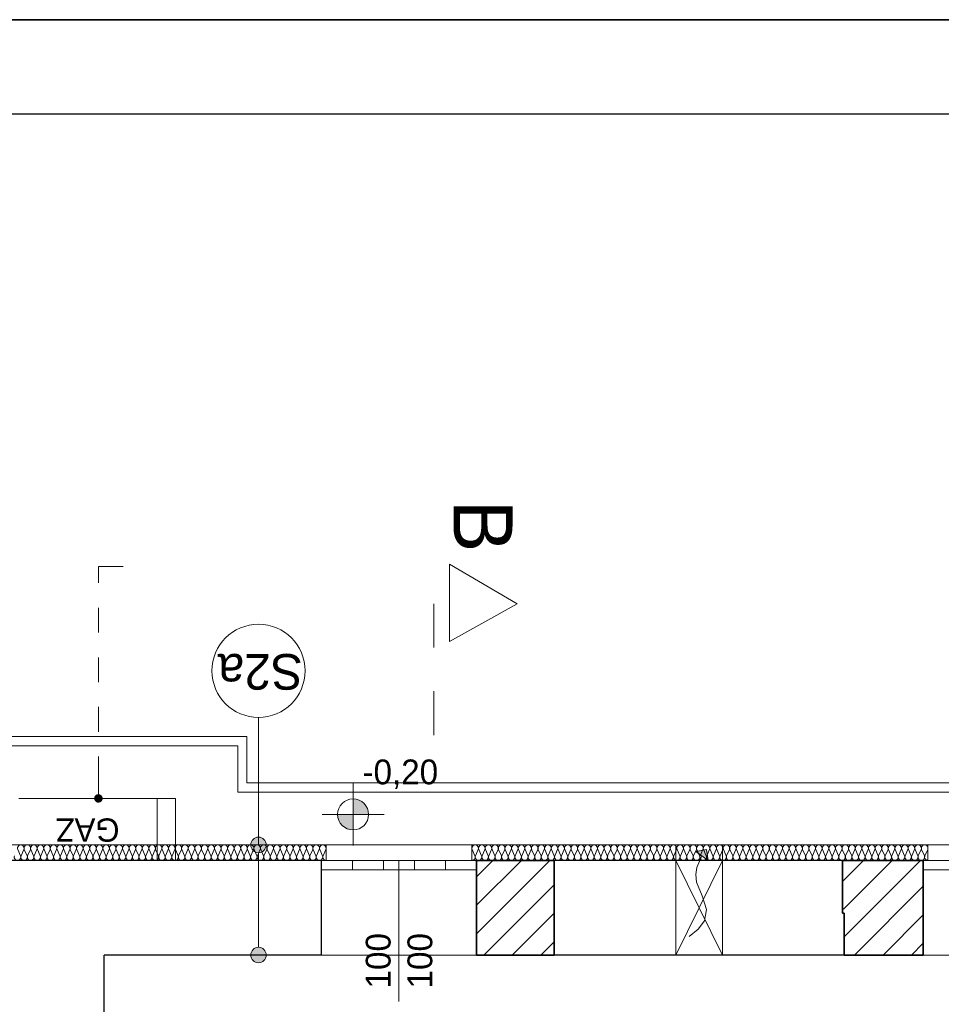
# Model space of a CAD drawing. Extents: x -515158 to -464725, y 20769 to 114053.
# Tile 19 of 69: x -497964 to -492022, y 44120 to 50469. Entities that reach past the tile are written whole.
import ezdxf

# ---------------------------------------------------------------- set-up
doc = ezdxf.new("R2010")
doc.units = 0
doc.header["$MEASUREMENT"] = 0
doc.linetypes.add('Dashed', pattern=[564.444447, 282.222223, -282.222223])
doc.linetypes.add('Przerywana', pattern=[320, 160, -160])
for name, color, linetype, lineweight in [('#podkład', 252, 'Continuous', 9), ('Arch ocieplenie_Nr_Pióra__44', 252, 'Continuous', 9), ('Arch okna_Nr_Pióra__9', 252, 'Continuous', 9), ('Arch opisy_Nr_Pióra__1', 252, 'Continuous', 25), ('Arch opisy_Nr_Pióra__21', 252, 'Continuous', 9), ('Arch teren_Nr_Pióra__5', 252, 'Continuous', 13), ('Arch wykończenie_Nr_Pióra__3', 252, 'Continuous', 18), ('Arch zmurowania_Nr_Pióra__21', 252, 'Continuous', 9), ('Arch zmurowania_Nr_Pióra__27', 252, 'Continuous', 35), ('INWENT CO_Nr_Pióra__100', 252, 'Continuous', 13), ('INWENT OPISY_Nr_Pióra__21', 252, 'Continuous', 9), ('INWENT OPISY_Nr_Pióra__41', 252, 'Continuous', 15), ('INWENT RZĘDNE_Nr_Pióra__21', 252, 'Continuous', 9), ('INWENT. OKNA_Nr_Pióra__21', 252, 'Continuous', 9), ('INWENT. OKNA_Nr_Pióra__5', 252, 'Continuous', 13), ('INWENT.ŚCIANY_Nr_Pióra__1', 252, 'Continuous', 25), ('INWENT.ŚCIANY_Nr_Pióra__21', 252, 'Continuous', 9), ('INWENT.ŚCIANY_Nr_Pióra__5', 252, 'Continuous', 13), ('Istniejące kominy_Nr_Pióra__21', 252, 'Continuous', 9)]:
    doc.layers.add(name, color=color, linetype=linetype, lineweight=lineweight)
doc.layers.add('_TABELA', color=7, linetype='Continuous')
doc.styles.add('GENERATED_STYLE_3', font='txt')
doc.styles.add('GENERATED_STYLE_6', font='txt')
doc.styles.add('GENERATED_STYLE_7', font='txt')
pattern_1 = [(45, (0, 0), (-91.923878, 91.923878), [])]

# ---------------------------------------------------------------- blocks, each defined once
blk = doc.blocks.new('ARROWHEAD_11')
at = {"color": 0, "linetype": 'Continuous', "lineweight": 0}
blk.add_line((0, 0), (-1, 0), dxfattribs=at)
at = {"color": 0, "linetype": 'Continuous', "lineweight": 0, "const_width": 0.25, "flags": 128}
blk.add_lwpolyline([(-0.125, 0, 1), (0.125, 0, 1)], format="xyb", close=True, dxfattribs=at)
blk = doc.blocks.new('parter')
at = {"layer": 'Arch opisy_Nr_Pióra__21', "linetype": 'Continuous'}
for points in [[(-496374, 45147.6), (-496377.8, 45166.8), (-496388.6, 45183), (-496404.8, 45193.8), (-496424, 45197.6), (-496443.1, 45193.8), (-496459.3, 45183), (-496470.2, 45166.8), (-496474, 45147.6), (-496470.2, 45128.5), (-496459.3, 45112.3), (-496443.1, 45101.4), (-496424, 45097.6), (-496404.8, 45101.4), (-496388.6, 45112.3), (-496377.8, 45128.5)], [(-496374, 44437.6), (-496377.8, 44456.8), (-496388.6, 44473), (-496404.8, 44483.8), (-496424, 44487.6), (-496443.1, 44483.8), (-496459.3, 44473), (-496470.2, 44456.8), (-496474, 44437.6), (-496470.2, 44418.5), (-496459.3, 44402.3), (-496443.1, 44391.4), (-496424, 44387.6), (-496404.8, 44391.4), (-496388.6, 44402.3), (-496377.8, 44418.5)]]:
    blk.add_hatch(color=252, dxfattribs=at).paths.add_polyline_path(points, flags=0)
at = {"layer": 'Arch zmurowania_Nr_Pióra__21', "linetype": 'Continuous'}
h = blk.add_hatch(dxfattribs=at)
h.set_pattern_fill('Common_Brick', color=252, style=0, pattern_type=2)
h.set_pattern_definition(pattern_1)
h.paths.add_polyline_path([(-495018.3, 44437.6), (-494518.3, 44437.6), (-494518.3, 45047.6), (-495018.3, 45047.6)], flags=0)
h = blk.add_hatch(dxfattribs=at)
h.set_pattern_fill('Common_Brick', color=252, style=0, pattern_type=2)
h.set_pattern_definition(pattern_1)
h.paths.add_polyline_path([(-492658.3, 44707.6), (-492648.3, 44707.6), (-492648.3, 45047.6), (-492658.3, 45047.6)], flags=0)
h = blk.add_hatch(dxfattribs=at)
h.set_pattern_fill('Common_Brick', color=252, style=0, pattern_type=2)
h.set_pattern_definition(pattern_1)
h.paths.add_polyline_path([(-492648.3, 44437.6), (-492138.3, 44437.6), (-492138.3, 45047.6), (-492648.3, 45047.6)], flags=0)
at = {"layer": 'INWENT RZĘDNE_Nr_Pióra__21', "linetype": 'Continuous'}
for points in [[(-495814.3, 45344.3), (-495714.3, 45344.3), (-495721.9, 45382.6), (-495743.6, 45415), (-495776, 45436.7), (-495814.3, 45444.3)], [(-495814.3, 45344.3), (-495914.3, 45344.3), (-495906.7, 45306), (-495885, 45273.6), (-495852.6, 45251.9), (-495814.3, 45244.3)]]:
    blk.add_hatch(color=252, dxfattribs=at).paths.add_polyline_path(points, flags=0)
at = {"layer": 'Istniejące kominy_Nr_Pióra__21', "linetype": 'Continuous'}
blk.add_hatch(color=252, dxfattribs=at).paths.add_polyline_path([(-493535.8, 45117.1), (-493524.4, 45047.3), (-493605.6, 45105.6)], flags=0)
at = {"layer": 'Arch ocieplenie_Nr_Pióra__44', "color": 252, "linetype": 'Continuous'}
for p, q in [((-497976, 45117.8), (-497958.4, 45077.4)), ((-497954.8, 45077.4), (-497937.2, 45117.8)), ((-497933.7, 45117.8), (-497916.1, 45077.4)), ((-497912.5, 45077.4), (-497894.9, 45117.8)), ((-497891.3, 45117.8), (-497873.7, 45077.4)), ((-497870.2, 45077.4), (-497852.6, 45117.8)), ((-497849, 45117.8), (-497831.4, 45077.4)), ((-497827.8, 45077.4), (-497810.2, 45117.8)), ((-497806.7, 45117.8), (-497789.1, 45077.4)), ((-497785.5, 45077.4), (-497767.9, 45117.8)), ((-497764.4, 45117.8), (-497746.7, 45077.4)), ((-497743.2, 45077.4), (-497725.6, 45117.8)), ((-497722, 45117.8), (-497704.4, 45077.4)), ((-497700.9, 45077.4), (-497683.3, 45117.8)), ((-497679.7, 45117.8), (-497662.1, 45077.4)), ((-497658.5, 45077.4), (-497640.9, 45117.8)), ((-497637.4, 45117.8), (-497619.8, 45077.4)), ((-497616.2, 45077.4), (-497598.6, 45117.8)), ((-497595, 45117.8), (-497577.4, 45077.4)), ((-497573.9, 45077.4), (-497556.3, 45117.8)), ((-497552.7, 45117.8), (-497535.1, 45077.4)), ((-497531.5, 45077.4), (-497513.9, 45117.8)), ((-497510.4, 45117.8), (-497492.8, 45077.4)), ((-497489.2, 45077.4), (-497471.6, 45117.8)), ((-497468.1, 45117.8), (-497450.4, 45077.4)), ((-497446.9, 45077.4), (-497429.3, 45117.8)), ((-497425.7, 45117.8), (-497408.1, 45077.4)), ((-497404.6, 45077.4), (-497387, 45117.8)), ((-497383.4, 45117.8), (-497365.8, 45077.4)), ((-497362.2, 45077.4), (-497344.6, 45117.8)), ((-497341.1, 45117.8), (-497323.5, 45077.4)), ((-497319.9, 45077.4), (-497302.3, 45117.8)), ((-497298.7, 45117.8), (-497281.1, 45077.4)), ((-497277.6, 45077.4), (-497260, 45117.8)), ((-497256.4, 45117.8), (-497238.8, 45077.4)), ((-497235.2, 45077.4), (-497217.6, 45117.8)), ((-497214.1, 45117.8), (-497196.5, 45077.4)), ((-497192.9, 45077.4), (-497175.3, 45117.8)), ((-497171.8, 45117.8), (-497154.1, 45077.4)), ((-497150.6, 45077.4), (-497133, 45117.8)), ((-497129.4, 45117.8), (-497111.8, 45077.4)), ((-497108.3, 45077.4), (-497090.7, 45117.8)), ((-497087.1, 45117.8), (-497069.5, 45077.4)), ((-497065.9, 45077.4), (-497048.3, 45117.8)), ((-497044.8, 45117.8), (-497027.2, 45077.4)), ((-497023.6, 45077.4), (-497006, 45117.8)), ((-497002.4, 45117.8), (-496984.8, 45077.4)), ((-496981.3, 45077.4), (-496963.7, 45117.8)), ((-496960.1, 45117.8), (-496942.5, 45077.4)), ((-496938.9, 45077.4), (-496921.3, 45117.8)), ((-496917.8, 45117.8), (-496900.2, 45077.4)), ((-496896.6, 45077.4), (-496879, 45117.8)), ((-496875.5, 45117.8), (-496857.8, 45077.4)), ((-496854.3, 45077.4), (-496836.7, 45117.8)), ((-496833.1, 45117.8), (-496815.5, 45077.4)), ((-496812, 45077.4), (-496794.4, 45117.8)), ((-496790.8, 45117.8), (-496773.2, 45077.4)), ((-496769.6, 45077.4), (-496752, 45117.8)), ((-496748.5, 45117.8), (-496730.9, 45077.4)), ((-496727.3, 45077.4), (-496709.7, 45117.8)), ((-496706.1, 45117.8), (-496688.5, 45077.4)), ((-496685, 45077.4), (-496667.4, 45117.8)), ((-496663.8, 45117.8), (-496646.2, 45077.4)), ((-496642.6, 45077.4), (-496625, 45117.8)), ((-496621.5, 45117.8), (-496603.9, 45077.4)), ((-496600.3, 45077.4), (-496582.7, 45117.8)), ((-496579.2, 45117.8), (-496561.5, 45077.4)), ((-496558, 45077.4), (-496540.4, 45117.8)), ((-496536.8, 45117.8), (-496519.2, 45077.4)), ((-496515.7, 45077.4), (-496498, 45117.8)), ((-496494.5, 45117.8), (-496476.9, 45077.4)), ((-496473.3, 45077.4), (-496455.7, 45117.8)), ((-496452.2, 45117.8), (-496434.6, 45077.4)), ((-496431, 45077.4), (-496413.4, 45117.8)), ((-496409.8, 45117.8), (-496392.2, 45077.4)), ((-496388.7, 45077.4), (-496371.1, 45117.8)), ((-496367.5, 45117.8), (-496349.9, 45077.4)), ((-496346.3, 45077.4), (-496328.7, 45117.8)), ((-496325.2, 45117.8), (-496307.6, 45077.4)), ((-496304, 45077.4), (-496286.4, 45117.8)), ((-496282.8, 45117.8), (-496265.2, 45077.4)), ((-496261.7, 45077.4), (-496244.1, 45117.8)), ((-496240.5, 45117.8), (-496222.9, 45077.4)), ((-496219.4, 45077.4), (-496201.7, 45117.8)), ((-496198.2, 45117.8), (-496180.6, 45077.4)), ((-496177, 45077.4), (-496159.4, 45117.8)), ((-496155.9, 45117.8), (-496138.3, 45077.4)), ((-496134.7, 45077.4), (-496117.1, 45117.8)), ((-496113.5, 45117.8), (-496095.9, 45077.4)), ((-496092.4, 45077.4), (-496074.8, 45117.8)), ((-496071.2, 45117.8), (-496053.6, 45077.4)), ((-496050, 45077.4), (-496032.4, 45117.8)), ((-496028.9, 45117.8), (-496011.3, 45077.4)), ((-496007.7, 45077.4), (-495990.1, 45117.8)), ((-495046.5, 45117.8), (-495028.8, 45077.4)), ((-495025.2, 45077.4), (-495007.5, 45117.8)), ((-495003.9, 45117.8), (-494986.2, 45077.4)), ((-494982.6, 45077.4), (-494964.9, 45117.8)), ((-494961.3, 45117.8), (-494943.6, 45077.4)), ((-494940, 45077.4), (-494922.3, 45117.8)), ((-494918.7, 45117.8), (-494901, 45077.4)), ((-494897.4, 45077.4), (-494879.7, 45117.8)), ((-494876.1, 45117.8), (-494858.4, 45077.4)), ((-494854.8, 45077.4), (-494837.1, 45117.8)), ((-494833.5, 45117.8), (-494815.8, 45077.4)), ((-494812.2, 45077.4), (-494794.5, 45117.8)), ((-494790.9, 45117.8), (-494773.2, 45077.4)), ((-494769.6, 45077.4), (-494751.9, 45117.8)), ((-494748.3, 45117.8), (-494730.5, 45077.4)), ((-494727, 45077.4), (-494709.2, 45117.8)), ((-494705.7, 45117.8), (-494687.9, 45077.4)), ((-494684.4, 45077.4), (-494666.6, 45117.8)), ((-494663.1, 45117.8), (-494645.3, 45077.4)), ((-494641.8, 45077.4), (-494624, 45117.8)), ((-494620.4, 45117.8), (-494602.7, 45077.4)), ((-494599.1, 45077.4), (-494581.4, 45117.8)), ((-494577.8, 45117.8), (-494560.1, 45077.4)), ((-494556.5, 45077.4), (-494538.8, 45117.8)), ((-494535.2, 45117.8), (-494517.5, 45077.4)), ((-494513.9, 45077.4), (-494496.2, 45117.8)), ((-494492.6, 45117.8), (-494474.9, 45077.4)), ((-494471.3, 45077.4), (-494453.6, 45117.8)), ((-494450, 45117.8), (-494432.3, 45077.4)), ((-494428.7, 45077.4), (-494411, 45117.8)), ((-494407.4, 45117.8), (-494389.7, 45077.4)), ((-494386.1, 45077.4), (-494368.4, 45117.8)), ((-494364.8, 45117.8), (-494347.1, 45077.4)), ((-494343.5, 45077.4), (-494325.8, 45117.8)), ((-494322.2, 45117.8), (-494304.5, 45077.4)), ((-494300.9, 45077.4), (-494283.2, 45117.8)), ((-494279.6, 45117.8), (-494261.9, 45077.4)), ((-494258.3, 45077.4), (-494240.6, 45117.8)), ((-494237, 45117.8), (-494219.2, 45077.4)), ((-494215.7, 45077.4), (-494197.9, 45117.8)), ((-494194.4, 45117.8), (-494176.6, 45077.4)), ((-494173.1, 45077.4), (-494155.3, 45117.8)), ((-494151.8, 45117.8), (-494134, 45077.4)), ((-494130.4, 45077.4), (-494112.7, 45117.8)), ((-494109.1, 45117.8), (-494091.4, 45077.4)), ((-494087.8, 45077.4), (-494070.1, 45117.8)), ((-494066.5, 45117.8), (-494048.8, 45077.4)), ((-494045.2, 45077.4), (-494027.5, 45117.8)), ((-494023.9, 45117.8), (-494006.2, 45077.4)), ((-494002.6, 45077.4), (-493984.9, 45117.8)), ((-493981.3, 45117.8), (-493963.6, 45077.4)), ((-493960, 45077.4), (-493942.3, 45117.8)), ((-493938.7, 45117.8), (-493921, 45077.4)), ((-493917.4, 45077.4), (-493899.7, 45117.8)), ((-493896.1, 45117.8), (-493878.4, 45077.4)), ((-493874.8, 45077.4), (-493857.1, 45117.8)), ((-493853.5, 45117.8), (-493835.8, 45077.4)), ((-493832.2, 45077.4), (-493814.5, 45117.8)), ((-493810.9, 45117.8), (-493793.2, 45077.4)), ((-493789.6, 45077.4), (-493771.9, 45117.8)), ((-493768.3, 45117.8), (-493750.5, 45077.4)), ((-493747, 45077.4), (-493729.2, 45117.8)), ((-493725.7, 45117.8), (-493707.9, 45077.4)), ((-493704.4, 45077.4), (-493686.6, 45117.8)), ((-493683.1, 45117.8), (-493665.3, 45077.4)), ((-493661.8, 45077.4), (-493644, 45117.8)), ((-493640.4, 45117.8), (-493622.7, 45077.4)), ((-493619.1, 45077.4), (-493601.4, 45117.8)), ((-493597.8, 45117.8), (-493580.1, 45077.4)), ((-493576.5, 45077.4), (-493558.8, 45117.8)), ((-493555.2, 45117.8), (-493537.5, 45077.4)), ((-493533.9, 45077.4), (-493516.2, 45117.8)), ((-493512.6, 45117.8), (-493494.9, 45077.4)), ((-493491.3, 45077.4), (-493473.6, 45117.8)), ((-493470, 45117.8), (-493452.3, 45077.4)), ((-493448.7, 45077.4), (-493431, 45117.8)), ((-493427.4, 45117.8), (-493409.7, 45077.4)), ((-493406.1, 45077.4), (-493388.4, 45117.8)), ((-493384.8, 45117.8), (-493367.1, 45077.4)), ((-493363.5, 45077.4), (-493345.8, 45117.8)), ((-493342.2, 45117.8), (-493324.5, 45077.4)), ((-493320.9, 45077.4), (-493303.2, 45117.8)), ((-493299.6, 45117.8), (-493281.9, 45077.4)), ((-493278.3, 45077.4), (-493260.6, 45117.8)), ((-493257, 45117.8), (-493239.2, 45077.4)), ((-493235.7, 45077.4), (-493217.9, 45117.8)), ((-493214.4, 45117.8), (-493196.6, 45077.4)), ((-493193.1, 45077.4), (-493175.3, 45117.8)), ((-493171.8, 45117.8), (-493154, 45077.4)), ((-493150.4, 45077.4), (-493132.7, 45117.8)), ((-493129.1, 45117.8), (-493111.4, 45077.4)), ((-493107.8, 45077.4), (-493090.1, 45117.8)), ((-493086.5, 45117.8), (-493068.8, 45077.4)), ((-493065.2, 45077.4), (-493047.5, 45117.8)), ((-493043.9, 45117.8), (-493026.2, 45077.4)), ((-493022.6, 45077.4), (-493004.9, 45117.8)), ((-493001.3, 45117.8), (-492983.6, 45077.4)), ((-492980, 45077.4), (-492962.3, 45117.8)), ((-492958.7, 45117.8), (-492941, 45077.4)), ((-492937.4, 45077.4), (-492919.7, 45117.8)), ((-492916.1, 45117.8), (-492898.4, 45077.4)), ((-492894.8, 45077.4), (-492877.1, 45117.8)), ((-492873.5, 45117.8), (-492855.8, 45077.4)), ((-492852.2, 45077.4), (-492834.5, 45117.8)), ((-492830.9, 45117.8), (-492813.2, 45077.4)), ((-492809.6, 45077.4), (-492791.9, 45117.8)), ((-492788.3, 45117.8), (-492770.5, 45077.4)), ((-492767, 45077.4), (-492749.2, 45117.8)), ((-492745.7, 45117.8), (-492727.9, 45077.4)), ((-492724.4, 45077.4), (-492706.6, 45117.8)), ((-492703.1, 45117.8), (-492685.3, 45077.4)), ((-492681.8, 45077.4), (-492664, 45117.8)), ((-492660.4, 45117.8), (-492642.7, 45077.4)), ((-492639.1, 45077.4), (-492621.4, 45117.8)), ((-492617.8, 45117.8), (-492600.1, 45077.4)), ((-492596.5, 45077.4), (-492578.8, 45117.8)), ((-492575.2, 45117.8), (-492557.5, 45077.4)), ((-492553.9, 45077.4), (-492536.2, 45117.8)), ((-492532.6, 45117.8), (-492514.9, 45077.4)), ((-492511.3, 45077.4), (-492493.6, 45117.8)), ((-492490, 45117.8), (-492472.3, 45077.4)), ((-492468.7, 45077.4), (-492451, 45117.8)), ((-492447.4, 45117.8), (-492429.7, 45077.4)), ((-492426.1, 45077.4), (-492408.4, 45117.8)), ((-492404.8, 45117.8), (-492387.1, 45077.4)), ((-492383.5, 45077.4), (-492365.8, 45117.8)), ((-492362.2, 45117.8), (-492344.5, 45077.4)), ((-492340.9, 45077.4), (-492323.2, 45117.8)), ((-492319.6, 45117.8), (-492301.9, 45077.4)), ((-492298.3, 45077.4), (-492280.6, 45117.8)), ((-492277, 45117.8), (-492259.2, 45077.4)), ((-492255.7, 45077.4), (-492237.9, 45117.8)), ((-492234.4, 45117.8), (-492216.6, 45077.4)), ((-492213.1, 45077.4), (-492195.3, 45117.8)), ((-492191.8, 45117.8), (-492174, 45077.4)), ((-492170.4, 45077.4), (-492152.7, 45117.8)), ((-492149.1, 45117.8), (-492131.4, 45077.4)), ((-492127.8, 45077.4), (-492110.1, 45117.8))]:
    blk.add_line(p, q, dxfattribs=at)
for centre, major_axis, ratio, start_param, end_param in [((-497956.6, 45126.4), (0, 21.3), 0.995137, 4.299595, 8.266775), ((-497914.3, 45126.4), (0, 21.3), 0.995137, 4.299595, 8.266775), ((-497872, 45126.4), (0, 21.3), 0.995137, 4.299595, 8.266775), ((-497829.6, 45126.4), (0, 21.3), 0.995137, 4.299595, 8.266775), ((-497787.3, 45126.4), (0, 21.3), 0.995137, 4.299595, 8.266775), ((-497745, 45126.4), (0, 21.3), 0.995137, 4.299595, 8.266775), ((-497702.6, 45126.4), (0, 21.3), 0.995137, 4.299595, 8.266775), ((-497660.3, 45126.4), (0, 21.3), 0.995137, 4.299595, 8.266775), ((-497618, 45126.4), (0, 21.3), 0.995137, 4.299595, 8.266775), ((-497575.7, 45126.4), (0, 21.3), 0.995137, 4.299595, 8.266775), ((-497533.3, 45126.4), (0, 21.3), 0.995137, 4.299595, 8.266775), ((-497491, 45126.4), (0, 21.3), 0.995137, 4.299595, 8.266775), ((-497448.7, 45126.4), (0, 21.3), 0.995137, 4.299595, 8.266775), ((-497406.3, 45126.4), (0, 21.3), 0.995137, 4.299595, 8.266775), ((-497364, 45126.4), (0, 21.3), 0.995137, 4.299595, 8.266775), ((-497321.7, 45126.4), (0, 21.3), 0.995137, 4.299595, 8.266775), ((-497279.4, 45126.4), (0, 21.3), 0.995137, 4.299595, 8.266775), ((-497237, 45126.4), (0, 21.3), 0.995137, 4.299595, 8.266775), ((-497194.7, 45126.4), (0, 21.3), 0.995137, 4.299595, 8.266775), ((-497152.4, 45126.4), (0, 21.3), 0.995137, 4.299595, 8.266775), ((-497110, 45126.4), (0, 21.3), 0.995137, 4.299595, 8.266775), ((-497067.7, 45126.4), (0, 21.3), 0.995137, 4.299595, 8.266775), ((-497025.4, 45126.4), (0, 21.3), 0.995137, 4.299595, 8.266775), ((-496983.1, 45126.4), (0, 21.3), 0.995137, 4.299595, 8.266775), ((-496940.7, 45126.4), (0, 21.3), 0.995137, 4.299595, 8.266775), ((-496898.4, 45126.4), (0, 21.3), 0.995137, 4.299595, 8.266775), ((-496856.1, 45126.4), (0, 21.3), 0.995137, 4.299595, 8.266775), ((-496813.7, 45126.4), (0, 21.3), 0.995137, 4.299595, 8.266775), ((-496771.4, 45126.4), (0, 21.3), 0.995137, 4.299595, 8.266775), ((-496729.1, 45126.4), (0, 21.3), 0.995137, 4.299595, 8.266775), ((-496686.8, 45126.4), (0, 21.3), 0.995137, 4.299595, 8.266775), ((-496644.4, 45126.4), (0, 21.3), 0.995137, 4.299595, 8.266775), ((-496602.1, 45126.4), (0, 21.3), 0.995137, 4.299595, 8.266775), ((-496559.8, 45126.4), (0, 21.3), 0.995137, 4.299595, 8.266775), ((-496517.4, 45126.4), (0, 21.3), 0.995137, 4.299595, 8.266775), ((-496475.1, 45126.4), (0, 21.3), 0.995137, 4.299595, 8.266775), ((-496432.8, 45126.4), (0, 21.3), 0.995137, 4.299595, 8.266775), ((-496390.4, 45126.4), (0, 21.3), 0.995137, 4.299595, 8.266775), ((-496348.1, 45126.4), (0, 21.3), 0.995137, 4.299595, 8.266775), ((-496305.8, 45126.4), (0, 21.3), 0.995137, 4.299595, 8.266775), ((-496263.5, 45126.4), (0, 21.3), 0.995137, 4.299595, 8.266775), ((-496221.1, 45126.4), (0, 21.3), 0.995137, 4.299595, 8.266775), ((-496178.8, 45126.4), (0, 21.3), 0.995137, 4.299595, 8.266775), ((-496136.5, 45126.4), (0, 21.3), 0.995137, 4.299595, 8.266775), ((-496094.1, 45126.4), (0, 21.3), 0.995137, 4.299595, 8.266775), ((-496051.8, 45126.4), (0, 21.3), 0.995137, 4.299595, 8.266775), ((-496009.5, 45126.4), (0, 21.3), 0.995137, 4.299595, 8.266775), ((-495027, 45126.4), (21.3, 0), 0.998285, 5.870392, 9.837571), ((-494984.4, 45126.4), (21.3, 0), 0.998285, 5.870392, 9.837571), ((-494941.8, 45126.4), (21.3, 0), 0.998285, 5.870392, 9.837571), ((-494899.2, 45126.4), (21.3, 0), 0.998285, 5.870392, 9.837571), ((-494856.6, 45126.4), (21.3, 0), 0.998285, 5.870392, 9.837571), ((-494814, 45126.4), (21.3, 0), 0.998285, 5.870392, 9.837571), ((-494771.4, 45126.4), (21.3, 0), 0.998285, 5.870392, 9.837571), ((-494728.8, 45126.4), (21.3, 0), 0.998285, 5.870392, 9.837571), ((-494686.2, 45126.4), (21.3, 0), 0.998285, 5.870392, 9.837571), ((-494643.5, 45126.4), (21.3, 0), 0.998285, 5.870392, 9.837571), ((-494600.9, 45126.4), (21.3, 0), 0.998285, 5.870392, 9.837571), ((-494558.3, 45126.4), (21.3, 0), 0.998285, 5.870392, 9.837571), ((-494515.7, 45126.4), (21.3, 0), 0.998285, 5.870392, 9.837571), ((-494473.1, 45126.4), (21.3, 0), 0.998285, 5.870392, 9.837571), ((-494430.5, 45126.4), (21.3, 0), 0.998285, 5.870392, 9.837571), ((-494387.9, 45126.4), (21.3, 0), 0.998285, 5.870392, 9.837571), ((-494345.3, 45126.4), (21.3, 0), 0.998285, 5.870392, 9.837571), ((-494302.7, 45126.4), (21.3, 0), 0.998285, 5.870392, 9.837571), ((-494260.1, 45126.4), (21.3, 0), 0.998285, 5.870392, 9.837571), ((-494217.5, 45126.4), (21.3, 0), 0.998285, 5.870392, 9.837571), ((-494174.8, 45126.4), (21.3, 0), 0.998285, 5.870392, 9.837571), ((-494132.2, 45126.4), (21.3, 0), 0.998285, 5.870392, 9.837571), ((-494089.6, 45126.4), (21.3, 0), 0.998285, 5.870392, 9.837571), ((-494047, 45126.4), (21.3, 0), 0.998285, 5.870392, 9.837571), ((-494004.4, 45126.4), (21.3, 0), 0.998285, 5.870392, 9.837571), ((-493961.8, 45126.4), (21.3, 0), 0.998285, 5.870392, 9.837571), ((-493919.2, 45126.4), (21.3, 0), 0.998285, 5.870392, 9.837571), ((-493876.6, 45126.4), (21.3, 0), 0.998285, 5.870392, 9.837571), ((-493834, 45126.4), (21.3, 0), 0.998285, 5.870392, 9.837571), ((-493791.4, 45126.4), (21.3, 0), 0.998285, 5.870392, 9.837571), ((-493748.8, 45126.4), (21.3, 0), 0.998285, 5.870392, 9.837571), ((-493706.2, 45126.4), (21.3, 0), 0.998285, 5.870392, 9.837571), ((-493663.5, 45126.4), (21.3, 0), 0.998285, 5.870392, 9.837571), ((-493620.9, 45126.4), (21.3, 0), 0.998285, 5.870392, 9.837571), ((-493578.3, 45126.4), (21.3, 0), 0.998285, 5.870392, 9.837571), ((-493535.7, 45126.4), (21.3, 0), 0.998285, 5.870392, 9.837571), ((-493493.1, 45126.4), (21.3, 0), 0.998285, 5.870392, 9.837571), ((-493450.5, 45126.4), (21.3, 0), 0.998285, 5.870392, 9.837571), ((-493407.9, 45126.4), (21.3, 0), 0.998285, 5.870392, 9.837571), ((-493365.3, 45126.4), (21.3, 0), 0.998285, 5.870392, 9.837571), ((-493322.7, 45126.4), (21.3, 0), 0.998285, 5.870392, 9.837571), ((-493280.1, 45126.4), (21.3, 0), 0.998285, 5.870392, 9.837571), ((-493237.5, 45126.4), (21.3, 0), 0.998285, 5.870392, 9.837571), ((-493194.8, 45126.4), (21.3, 0), 0.998285, 5.870392, 9.837571), ((-493152.2, 45126.4), (21.3, 0), 0.998285, 5.870392, 9.837571), ((-493109.6, 45126.4), (21.3, 0), 0.998285, 5.870392, 9.837571), ((-493067, 45126.4), (21.3, 0), 0.998285, 5.870392, 9.837571), ((-493024.4, 45126.4), (21.3, 0), 0.998285, 5.870392, 9.837571), ((-492981.8, 45126.4), (21.3, 0), 0.998285, 5.870392, 9.837571), ((-492939.2, 45126.4), (21.3, 0), 0.998285, 5.870392, 9.837571), ((-492896.6, 45126.4), (21.3, 0), 0.998285, 5.870392, 9.837571), ((-492854, 45126.4), (21.3, 0), 0.998285, 5.870392, 9.837571), ((-492811.4, 45126.4), (21.3, 0), 0.998285, 5.870392, 9.837571), ((-492768.8, 45126.4), (21.3, 0), 0.998285, 5.870392, 9.837571), ((-492726.2, 45126.4), (21.3, 0), 0.998285, 5.870392, 9.837571), ((-492683.5, 45126.4), (21.3, 0), 0.998285, 5.870392, 9.837571), ((-492640.9, 45126.4), (21.3, 0), 0.998285, 5.870392, 9.837571), ((-492598.3, 45126.4), (21.3, 0), 0.998285, 5.870392, 9.837571), ((-492555.7, 45126.4), (21.3, 0), 0.998285, 5.870392, 9.837571), ((-492513.1, 45126.4), (21.3, 0), 0.998285, 5.870392, 9.837571), ((-492470.5, 45126.4), (21.3, 0), 0.998285, 5.870392, 9.837571), ((-492427.9, 45126.4), (21.3, 0), 0.998285, 5.870392, 9.837571), ((-492385.3, 45126.4), (21.3, 0), 0.998285, 5.870392, 9.837571), ((-492342.7, 45126.4), (21.3, 0), 0.998285, 5.870392, 9.837571), ((-492300.1, 45126.4), (21.3, 0), 0.998285, 5.870392, 9.837571), ((-492257.5, 45126.4), (21.3, 0), 0.998285, 5.870392, 9.837571), ((-492214.8, 45126.4), (21.3, 0), 0.998285, 5.870392, 9.837571), ((-492172.2, 45126.4), (21.3, 0), 0.998285, 5.870392, 9.837571), ((-492129.6, 45126.4), (21.3, 0), 0.998285, 5.870392, 9.837571), ((-497977.8, 45068.9), (0, 21.3), 0.995137, 1.158004, 5.125183), ((-497935.4, 45068.9), (0, 21.3), 0.995137, 1.158004, 5.125183), ((-497893.1, 45068.9), (0, 21.3), 0.995137, 1.158004, 5.125183), ((-497850.8, 45068.9), (0, 21.3), 0.995137, 1.158004, 5.125183), ((-497808.5, 45068.9), (0, 21.3), 0.995137, 1.158004, 5.125183), ((-497766.1, 45068.9), (0, 21.3), 0.995137, 1.158004, 5.125183), ((-497723.8, 45068.9), (0, 21.3), 0.995137, 1.158004, 5.125183), ((-497681.5, 45068.9), (0, 21.3), 0.995137, 1.158004, 5.125183), ((-497639.1, 45068.9), (0, 21.3), 0.995137, 1.158004, 5.125183), ((-497596.8, 45068.9), (0, 21.3), 0.995137, 1.158004, 5.125183), ((-497554.5, 45068.9), (0, 21.3), 0.995137, 1.158004, 5.125183), ((-497512.2, 45068.9), (0, 21.3), 0.995137, 1.158004, 5.125183), ((-497469.8, 45068.9), (0, 21.3), 0.995137, 1.158004, 5.125183), ((-497427.5, 45068.9), (0, 21.3), 0.995137, 1.158004, 5.125183), ((-497385.2, 45068.9), (0, 21.3), 0.995137, 1.158004, 5.125183), ((-497342.8, 45068.9), (0, 21.3), 0.995137, 1.158004, 5.125183), ((-497300.5, 45068.9), (0, 21.3), 0.995137, 1.158004, 5.125183), ((-497258.2, 45068.9), (0, 21.3), 0.995137, 1.158004, 5.125183), ((-497215.9, 45068.9), (0, 21.3), 0.995137, 1.158004, 5.125183), ((-497173.5, 45068.9), (0, 21.3), 0.995137, 1.158004, 5.125183), ((-497131.2, 45068.9), (0, 21.3), 0.995137, 1.158004, 5.125183), ((-497088.9, 45068.9), (0, 21.3), 0.995137, 1.158004, 5.125183), ((-497046.5, 45068.9), (0, 21.3), 0.995137, 1.158004, 5.125183), ((-497004.2, 45068.9), (0, 21.3), 0.995137, 1.158004, 5.125183), ((-496961.9, 45068.9), (0, 21.3), 0.995137, 1.158004, 5.125183), ((-496919.6, 45068.9), (0, 21.3), 0.995137, 1.158004, 5.125183), ((-496877.2, 45068.9), (0, 21.3), 0.995137, 1.158004, 5.125183), ((-496834.9, 45068.9), (0, 21.3), 0.995137, 1.158004, 5.125183), ((-496792.6, 45068.9), (0, 21.3), 0.995137, 1.158004, 5.125183), ((-496750.2, 45068.9), (0, 21.3), 0.995137, 1.158004, 5.125183), ((-496707.9, 45068.9), (0, 21.3), 0.995137, 1.158004, 5.125183), ((-496665.6, 45068.9), (0, 21.3), 0.995137, 1.158004, 5.125183), ((-496623.3, 45068.9), (0, 21.3), 0.995137, 1.158004, 5.125183), ((-496580.9, 45068.9), (0, 21.3), 0.995137, 1.158004, 5.125183), ((-496538.6, 45068.9), (0, 21.3), 0.995137, 1.158004, 5.125183), ((-496496.3, 45068.9), (0, 21.3), 0.995137, 1.158004, 5.125183), ((-496453.9, 45068.9), (0, 21.3), 0.995137, 1.158004, 5.125183), ((-496411.6, 45068.9), (0, 21.3), 0.995137, 1.158004, 5.125183), ((-496369.3, 45068.9), (0, 21.3), 0.995137, 1.158004, 5.125183), ((-496327, 45068.9), (0, 21.3), 0.995137, 1.158004, 5.125183), ((-496284.6, 45068.9), (0, 21.3), 0.995137, 1.158004, 5.125183), ((-496242.3, 45068.9), (0, 21.3), 0.995137, 1.158004, 5.125183), ((-496200, 45068.9), (0, 21.3), 0.995137, 1.158004, 5.125183), ((-496157.6, 45068.9), (0, 21.3), 0.995137, 1.158004, 5.125183), ((-496115.3, 45068.9), (0, 21.3), 0.995137, 1.158004, 5.125183), ((-496073, 45068.9), (0, 21.3), 0.995137, 1.158004, 5.125183), ((-496030.7, 45068.9), (0, 21.3), 0.995137, 1.158004, 5.125183), ((-495988.3, 45068.9), (0, 21.3), 0.995137, 1.158004, 3.141593), ((-495048.3, 45068.9), (21.3, 0), 0.998285, 4.712389, 6.695979), ((-495005.7, 45068.9), (21.3, 0), 0.998285, 2.7288, 6.695979), ((-494963.1, 45068.9), (21.3, 0), 0.998285, 2.7288, 6.695979), ((-494920.5, 45068.9), (21.3, 0), 0.998285, 2.7288, 6.695979), ((-494877.9, 45068.9), (21.3, 0), 0.998285, 2.7288, 6.695979), ((-494835.3, 45068.9), (21.3, 0), 0.998285, 2.7288, 6.695979), ((-494792.7, 45068.9), (21.3, 0), 0.998285, 2.7288, 6.695979), ((-494750.1, 45068.9), (21.3, 0), 0.998285, 2.7288, 6.695979), ((-494707.5, 45068.9), (21.3, 0), 0.998285, 2.7288, 6.695979), ((-494664.8, 45068.9), (21.3, 0), 0.998285, 2.7288, 6.695979), ((-494622.2, 45068.9), (21.3, 0), 0.998285, 2.7288, 6.695979), ((-494579.6, 45068.9), (21.3, 0), 0.998285, 2.7288, 6.695979), ((-494537, 45068.9), (21.3, 0), 0.998285, 2.7288, 6.695979), ((-494494.4, 45068.9), (21.3, 0), 0.998285, 2.7288, 6.695979), ((-494451.8, 45068.9), (21.3, 0), 0.998285, 2.7288, 6.695979), ((-494409.2, 45068.9), (21.3, 0), 0.998285, 2.7288, 6.695979), ((-494366.6, 45068.9), (21.3, 0), 0.998285, 2.7288, 6.695979), ((-494324, 45068.9), (21.3, 0), 0.998285, 2.7288, 6.695979), ((-494281.4, 45068.9), (21.3, 0), 0.998285, 2.7288, 6.695979), ((-494238.8, 45068.9), (21.3, 0), 0.998285, 2.7288, 6.695979), ((-494196.2, 45068.9), (21.3, 0), 0.998285, 2.7288, 6.695979), ((-494153.5, 45068.9), (21.3, 0), 0.998285, 2.7288, 6.695979), ((-494110.9, 45068.9), (21.3, 0), 0.998285, 2.7288, 6.695979), ((-494068.3, 45068.9), (21.3, 0), 0.998285, 2.7288, 6.695979), ((-494025.7, 45068.9), (21.3, 0), 0.998285, 2.7288, 6.695979), ((-493983.1, 45068.9), (21.3, 0), 0.998285, 2.7288, 6.695979), ((-493940.5, 45068.9), (21.3, 0), 0.998285, 2.7288, 6.695979), ((-493897.9, 45068.9), (21.3, 0), 0.998285, 2.7288, 6.695979), ((-493855.3, 45068.9), (21.3, 0), 0.998285, 2.7288, 6.695979), ((-493812.7, 45068.9), (21.3, 0), 0.998285, 2.7288, 6.695979), ((-493770.1, 45068.9), (21.3, 0), 0.998285, 2.7288, 6.695979), ((-493727.5, 45068.9), (21.3, 0), 0.998285, 2.7288, 6.695979), ((-493684.8, 45068.9), (21.3, 0), 0.998285, 2.7288, 6.695979), ((-493642.2, 45068.9), (21.3, 0), 0.998285, 2.7288, 6.695979), ((-493599.6, 45068.9), (21.3, 0), 0.998285, 2.7288, 6.695979), ((-493557, 45068.9), (21.3, 0), 0.998285, 2.7288, 6.695979), ((-493514.4, 45068.9), (21.3, 0), 0.998285, 2.7288, 6.695979), ((-493471.8, 45068.9), (21.3, 0), 0.998285, 2.7288, 6.695979), ((-493429.2, 45068.9), (21.3, 0), 0.998285, 2.7288, 6.695979), ((-493386.6, 45068.9), (21.3, 0), 0.998285, 2.7288, 6.695979), ((-493344, 45068.9), (21.3, 0), 0.998285, 2.7288, 6.695979), ((-493301.4, 45068.9), (21.3, 0), 0.998285, 2.7288, 6.695979), ((-493258.8, 45068.9), (21.3, 0), 0.998285, 2.7288, 6.695979), ((-493216.2, 45068.9), (21.3, 0), 0.998285, 2.7288, 6.695979), ((-493173.5, 45068.9), (21.3, 0), 0.998285, 2.7288, 6.695979), ((-493130.9, 45068.9), (21.3, 0), 0.998285, 2.7288, 6.695979), ((-493088.3, 45068.9), (21.3, 0), 0.998285, 2.7288, 6.695979), ((-493045.7, 45068.9), (21.3, 0), 0.998285, 2.7288, 6.695979), ((-493003.1, 45068.9), (21.3, 0), 0.998285, 2.7288, 6.695979), ((-492960.5, 45068.9), (21.3, 0), 0.998285, 2.7288, 6.695979), ((-492917.9, 45068.9), (21.3, 0), 0.998285, 2.7288, 6.695979), ((-492875.3, 45068.9), (21.3, 0), 0.998285, 2.7288, 6.695979), ((-492832.7, 45068.9), (21.3, 0), 0.998285, 2.7288, 6.695979), ((-492790.1, 45068.9), (21.3, 0), 0.998285, 2.7288, 6.695979), ((-492747.5, 45068.9), (21.3, 0), 0.998285, 2.7288, 6.695979), ((-492704.8, 45068.9), (21.3, 0), 0.998285, 2.7288, 6.695979), ((-492662.2, 45068.9), (21.3, 0), 0.998285, 2.7288, 6.695979), ((-492619.6, 45068.9), (21.3, 0), 0.998285, 2.7288, 6.695979), ((-492577, 45068.9), (21.3, 0), 0.998285, 2.7288, 6.695979), ((-492534.4, 45068.9), (21.3, 0), 0.998285, 2.7288, 6.695979), ((-492491.8, 45068.9), (21.3, 0), 0.998285, 2.7288, 6.695979), ((-492449.2, 45068.9), (21.3, 0), 0.998285, 2.7288, 6.695979), ((-492406.6, 45068.9), (21.3, 0), 0.998285, 2.7288, 6.695979), ((-492364, 45068.9), (21.3, 0), 0.998285, 2.7288, 6.695979), ((-492321.4, 45068.9), (21.3, 0), 0.998285, 2.7288, 6.695979), ((-492278.8, 45068.9), (21.3, 0), 0.998285, 2.7288, 6.695979), ((-492236.2, 45068.9), (21.3, 0), 0.998285, 2.7288, 6.695979), ((-492193.5, 45068.9), (21.3, 0), 0.998285, 2.7288, 6.695979), ((-492150.9, 45068.9), (21.3, 0), 0.998285, 2.7288, 6.695979), ((-492108.3, 45068.9), (21.3, 0), 0.998285, 2.7288, 4.712389)]:
    blk.add_ellipse(centre, major_axis=major_axis, ratio=ratio, start_param=start_param, end_param=end_param, dxfattribs=at)
at = {"layer": 'Arch okna_Nr_Pióra__9', "color": 252, "linetype": 'Continuous'}
for p, q in [((-496018.3, 45047.6), (-495018.3, 45047.6)), ((-496018.3, 44987.6), (-496018.3, 45047.6)), ((-495818.3, 44987.6), (-495818.3, 45047.6)), ((-495618.3, 44987.6), (-495618.3, 45047.6)), ((-495418.3, 44987.6), (-495418.3, 45047.6)), ((-495218.3, 44987.6), (-495218.3, 45047.6)), ((-495018.3, 44987.6), (-495018.3, 45047.6)), ((-492138.3, 45047.6), (-491138.3, 45047.6)), ((-492138.3, 44987.6), (-492138.3, 45047.6)), ((-496018.3, 44987.6), (-495018.3, 44987.6)), ((-492138.3, 44987.6), (-491138.3, 44987.6))]:
    blk.add_line(p, q, dxfattribs=at)
at = {"layer": 'Arch opisy_Nr_Pióra__21', "color": 252, "linetype": 'Przerywana'}
for p, q in [((-497456.1, 46942), (-497216.7, 46942)), ((-497456.1, 45557.1), (-497456.1, 46942))]:
    blk.add_line(p, q, dxfattribs=at)
at = {"layer": 'Arch opisy_Nr_Pióra__21', "color": 252, "linetype": 'Continuous'}
for p, q in [((-496424, 45147.6), (-496424, 45970.2)), ((-496424, 44487.6), (-496424, 45097.6))]:
    blk.add_line(p, q, dxfattribs=at)
for centre, radius in [((-496424, 46270.2), 300), ((-496424, 45147.6), 50), ((-496424, 44437.6), 50)]:
    blk.add_circle(centre, radius, dxfattribs=at)
at = {"layer": 'Arch teren_Nr_Pióra__5', "color": 252, "linetype": 'Continuous'}
for p, q in [((-498548.3, 45847.6), (-496498.3, 45847.6)), ((-496498.3, 45547.6), (-496498.3, 45847.6)), ((-498488.3, 45787.6), (-496558.3, 45787.6)), ((-496558.3, 45487.6), (-496558.3, 45787.6)), ((-496498.3, 45547.6), (-489203.3, 45547.6)), ((-496558.3, 45487.6), (-489203.3, 45487.6))]:
    blk.add_line(p, q, dxfattribs=at)
at = {"layer": 'Arch wykończenie_Nr_Pióra__3', "color": 252, "linetype": 'Continuous'}
for p, q in [((-495988.3, 45147.6), (-499078.3, 45147.6)), ((-495988.3, 45047.6), (-495988.3, 45147.6)), ((-492108.3, 45147.6), (-495048.3, 45147.6)), ((-495048.3, 45047.6), (-495048.3, 45147.6)), ((-492108.3, 45047.6), (-492108.3, 45147.6))]:
    blk.add_line(p, q, dxfattribs=at)
at = {"layer": 'Arch zmurowania_Nr_Pióra__27', "color": 252, "linetype": 'Continuous'}
for p, q in [((-495018.3, 45047.6), (-495018.3, 44437.6)), ((-494518.3, 45047.6), (-495018.3, 45047.6)), ((-494518.3, 44437.6), (-494518.3, 45047.6)), ((-492658.3, 45047.6), (-492658.3, 44707.6)), ((-492648.3, 45047.6), (-492658.3, 45047.6)), ((-492138.3, 45047.6), (-492648.3, 45047.6)), ((-492138.3, 44437.6), (-492138.3, 45047.6)), ((-492658.3, 44707.6), (-492648.3, 44707.6)), ((-492648.3, 44707.6), (-492648.3, 44437.6)), ((-495018.3, 44437.6), (-494518.3, 44437.6)), ((-492648.3, 44437.6), (-492138.3, 44437.6))]:
    blk.add_line(p, q, dxfattribs=at)
at = {"layer": 'INWENT OPISY_Nr_Pióra__41', "color": 252, "linetype": 'Continuous'}
for p, q in [((-494757.1, 46702.6), (-495193.3, 46958.3)), ((-495193.3, 46458.3), (-495193.3, 46958.3)), ((-495193.3, 46458.3), (-494757.1, 46702.6))]:
    blk.add_line(p, q, dxfattribs=at)
at = {"layer": 'INWENT OPISY_Nr_Pióra__41', "color": 252, "linetype": 'Dashed'}
blk.add_line((-495293.3, 46702.6), (-495293.3, 45602.6), dxfattribs=at)
at = {"layer": 'INWENT RZĘDNE_Nr_Pióra__21', "color": 252, "linetype": 'Continuous'}
for p, q in [((-495814.3, 45144.3), (-495814.3, 45544.3)), ((-496014.3, 45344.3), (-495614.3, 45344.3))]:
    blk.add_line(p, q, dxfattribs=at)
blk.add_circle((-495814.3, 45344.3), 100, dxfattribs=at)
at = {"layer": 'INWENT. OKNA_Nr_Pióra__5', "color": 252, "linetype": 'Continuous'}
blk.add_line((-495518.3, 45047.6), (-495518.3, 44137.6), dxfattribs=at)
at = {"layer": 'INWENT.ŚCIANY_Nr_Pióra__1', "color": 252, "linetype": 'Continuous'}
for p, q in [((-496018.3, 45047.6), (-498038.3, 45047.6)), ((-496018.3, 44767.6), (-496018.3, 45047.6)), ((-492658.3, 45047.6), (-494518.3, 45047.6)), ((-494518.3, 44767.6), (-494518.3, 45047.6)), ((-492658.3, 44707.6), (-492658.3, 45047.6)), ((-496018.3, 44437.6), (-496018.3, 44767.6)), ((-494518.3, 44437.6), (-494518.3, 44767.6)), ((-492648.3, 44707.6), (-492658.3, 44707.6)), ((-492648.3, 44437.6), (-492648.3, 44707.6)), ((-496018.3, 44437.6), (-497418.3, 44437.6)), ((-497418.3, 35817.6), (-497418.3, 44437.6)), ((-492648.3, 44437.6), (-494518.3, 44437.6))]:
    blk.add_line(p, q, dxfattribs=at)
at = {"layer": 'INWENT.ŚCIANY_Nr_Pióra__21', "color": 252, "linetype": 'Continuous'}
for p, q in [((-495988.3, 45147.6), (-495048.3, 45147.6)), ((-492108.3, 45147.6), (-491168.3, 45147.6)), ((-496018.3, 44437.6), (-494518.3, 44437.6)), ((-492648.3, 44437.6), (-491148.3, 44437.6))]:
    blk.add_line(p, q, dxfattribs=at)
at = {"layer": 'INWENT.ŚCIANY_Nr_Pióra__5', "color": 252, "linetype": 'Continuous'}
for p, q in [((-497078.3, 45447.6), (-497968.3, 45447.6)), ((-497078.3, 45447.6), (-497078.3, 45047.6)), ((-496958.3, 45447.6), (-497078.3, 45447.6)), ((-496958.3, 45047.6), (-496958.3, 45447.6))]:
    blk.add_line(p, q, dxfattribs=at)
at = {"layer": 'Istniejące kominy_Nr_Pióra__21', "color": 252, "linetype": 'Continuous'}
for p, q in [((-493733.3, 44437.6), (-493733.3, 45147.6)), ((-493433.3, 44437.6), (-493433.3, 45147.6)), ((-493535.8, 45117.1), (-493605.6, 45105.6)), ((-493524.4, 45047.3), (-493605.6, 45105.6)), ((-493535.8, 45117.1), (-493524.4, 45047.3)), ((-493733.3, 45047.6), (-493433.3, 44437.6)), ((-493733.3, 44437.6), (-493433.3, 45047.6))]:
    blk.add_line(p, q, dxfattribs=at)
at = {"layer": 'Istniejące kominy_Nr_Pióra__21', "color": 252, "linetype": 'Continuous', "flags": 128}
blk.add_lwpolyline([(-493648.6, 44557.5), (-493589, 44603.4), (-493549.8, 44657.9), (-493535.8, 44730.6), (-493564.9, 44819.1), (-493600.7, 44906.8), (-493604.9, 44956.2), (-493597.5, 45002.2), (-493565, 45076.5)], dxfattribs=at)
at = {"layer": 'Arch opisy_Nr_Pióra__21', "color": 252, "linetype": 'Przerywana', "xscale": 109.44, "yscale": 109.44, "zscale": 109.44, "rotation": 270}
blk.add_blockref('ARROWHEAD_11', (-497456.1, 45447.6), dxfattribs=at)
at = {"layer": 'Arch opisy_Nr_Pióra__1', "color": 252, "linetype": 'Continuous', "style": 'GENERATED_STYLE_7'}
blk.add_text('S2a', height=230, rotation=180, dxfattribs=at).set_placement((-496139.2, 46378.8))
at = {"layer": 'INWENT CO_Nr_Pióra__100', "color": 252, "linetype": 'Continuous', "style": 'GENERATED_STYLE_6'}
blk.add_text('GAZ', height=150, rotation=180, dxfattribs=at).set_placement((-497319.8, 45318.5))
at = {"layer": 'INWENT OPISY_Nr_Pióra__21', "color": 252, "linetype": 'Continuous', "style": 'GENERATED_STYLE_7'}
blk.add_text('B', height=380, rotation=270, dxfattribs=at).set_placement((-495166.3, 47373.6))
at = {"layer": 'INWENT RZĘDNE_Nr_Pióra__21', "color": 252, "insert": (-495753.7, 45508.6), "char_height": 160, "attachment_point": 7, "style": 'GENERATED_STYLE_3'}
blk.add_mtext('{-0,20}', dxfattribs=at)
at = {"layer": 'INWENT. OKNA_Nr_Pióra__21', "color": 252, "linetype": 'Continuous', "style": 'GENERATED_STYLE_7'}
for p in [(-495572.5, 44222.2), (-495303.8, 44222.2)]:
    blk.add_text('100', height=160, rotation=90, dxfattribs=at).set_placement(p)

msp = doc.modelspace()

# ---------------------------------------------------------------- linework, layer by layer
at = {"layer": '_TABELA', "color": 7}
msp.add_lwpolyline([(-512477.4, 50468.9), (-470477.4, 50468.9), (-512477.4, 50468.9), (-512477.4, 20768.9), (-470477.4, 20768.9), (-470477.4, 50468.9)], dxfattribs=at)
msp.add_lwpolyline([(-471077.4, 49858.9), (-509977.4, 49858.9), (-509977.4, 21378.9), (-471077.4, 21378.9)], close=True, dxfattribs=at)

# ---------------------------------------------------------------- block references
at = {"layer": '#podkład'}
msp.add_blockref('parter', (0, 0), dxfattribs=at)

doc.saveas('drawing.dxf')
